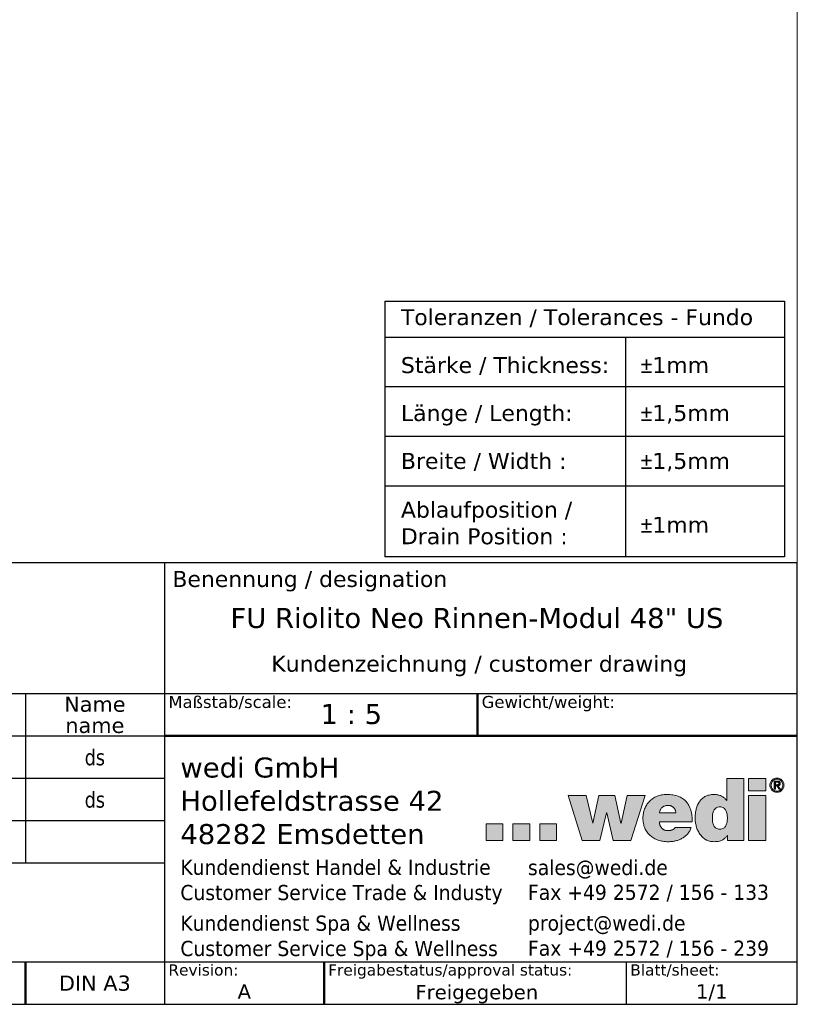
# Model space of a CAD drawing. Header units: millimetres. Extents: x 100 to 2070, y 30 to 1455.
# Tile 63 of 84: x 1583 to 2070, y 30 to 646. Entities that reach past the tile are written whole.
import ezdxf
from ezdxf.enums import TextEntityAlignment as Align

# ---------------------------------------------------------------- set-up
doc = ezdxf.new("R2010")
doc.units = ezdxf.units.MM
doc.header["$LTSCALE"] = 5
for name, color, linetype, lineweight in [('AM_BOR', 7, 'Continuous', 25), ('Ebene 1', 7, 'Continuous', 25), ('Rahmen (ISO)', 7, 'Continuous', 70), ('Schraffur (ISO)', 7, 'Continuous', 18), ('Skizziergeometrie (ISO)', 7, 'Continuous', 25), ('Symbol (ISO)', 7, 'Continuous', 25), ('Titel (ISO)', 7, 'Continuous', 50)]:
    doc.layers.add(name, color=color, linetype=linetype, lineweight=lineweight)
doc.styles.add('Notiztext 3.5', font='verdana.ttf')
doc.styles.add('Pfeiltext', font='verdana.ttf')
doc.styles.get("Standard").update_dxf_attribs({"font": 'verdana.ttf'})
doc.styles.add('Textstil104', font='verdana.ttf')
doc.styles.add('Textstil110', font='verdana.ttf')
doc.styles.add('Textstil112', font='verdana.ttf')
doc.styles.add('Textstil47', font='verdana.ttf')
doc.styles.add('Textstil48', font='verdana.ttf')
doc.styles.add('Textstil61', font='verdana.ttf')
doc.styles.add('Textstil64', font='verdana.ttf', dxfattribs={"width": 0.8})
doc.styles.add('Textstil75', font='verdana.ttf')

# ---------------------------------------------------------------- blocks, each defined once
blk = doc.blocks.new('Ränder wedi_Zeichnungsrahmen')
at = {"layer": 'Rahmen (ISO)', "color": 208, "lineweight": 18, "true_color": 0x400040}
for p, q in [((414, 6), (414, 291)), ((20, 6), (414, 6))]:
    blk.add_line(p, q, dxfattribs=at)
blk = doc.blocks.new('Schriftfelder wedi Standard - Inch_Zoll ohne Toleranz')
at = {"layer": 'Schraffur (ISO)'}
h = blk.add_hatch(color=256, dxfattribs=at)
edge = h.paths.add_edge_path(flags=0)
edge.add_spline(control_points=[(-14.53, 20.67), (-14.44, 20.67), (-14.27, 20.69), (-14.05, 20.78), (-13.88, 20.93), (-13.76, 21.12), (-13.67, 21.33), (-13.6, 21.65), (-13.57, 22.07), (-13.6, 22.48), (-13.67, 22.8), (-13.76, 23.01), (-13.88, 23.2), (-14.05, 23.35), (-14.27, 23.44), (-14.53, 23.47), (-14.78, 23.44), (-15, 23.35), (-15.17, 23.2), (-15.3, 23.01), (-15.38, 22.8), (-15.45, 22.48), (-15.48, 22.07), (-15.45, 21.65), (-15.38, 21.33), (-15.3, 21.12), (-15.17, 20.93), (-15, 20.78), (-14.78, 20.69), (-14.61, 20.67), (-14.53, 20.67)], knot_values=[0, 0, 0, 0, 0.034699, 0.064914, 0.09345, 0.122379, 0.152717, 0.184596, 0.250776, 0.316162, 0.347791, 0.377961, 0.406791, 0.435283, 0.465485, 0.500184, 0.534837, 0.564994, 0.593447, 0.62225, 0.652404, 0.684024, 0.749407, 0.815585, 0.847456, 0.877777, 0.906678, 0.935176, 0.965345, 1, 1, 1, 1], degree=3, periodic=0)
edge = h.paths.add_edge_path()
edge.add_line((-13.66, 27), (-13.66, 24.26))
edge.add_line((-13.66, 24.26), (-13.68, 24.26))
edge.add_spline(control_points=[(-13.68, 24.26), (-13.77, 24.37), (-13.95, 24.6), (-14.33, 24.84), (-14.76, 24.99), (-15.18, 25.03), (-15.55, 25.01), (-15.86, 24.96), (-16.14, 24.87), (-16.47, 24.72), (-16.82, 24.46), (-17.14, 24.06), (-17.37, 23.6), (-17.52, 23.11), (-17.6, 22.6), (-17.63, 22.08), (-17.6, 21.55), (-17.49, 21.03), (-17.31, 20.52), (-17.05, 20.06), (-16.72, 19.67), (-16.3, 19.35), (-15.9, 19.19), (-15.54, 19.12), (-15.23, 19.1), (-14.91, 19.12), (-14.6, 19.16), (-14.35, 19.24), (-14.08, 19.37), (-13.83, 19.58), (-13.68, 19.77), (-13.6, 19.87)], knot_values=[0, 0, 0, 0, 0.043155, 0.086739, 0.131645, 0.17854, 0.212404, 0.243573, 0.272592, 0.299996, 0.351779, 0.402206, 0.453011, 0.504581, 0.556321, 0.607002, 0.660443, 0.714379, 0.767879, 0.820311, 0.871582, 0.922422, 0.974633, 1.002175, 1.0312, 1.067419, 1.097992, 1.124095, 1.146867, 1.186159, 1.221249, 1.221249, 1.221249, 1.221249], degree=3, periodic=0)
edge.add_line((-13.6, 19.87), (-13.58, 19.87))
edge.add_line((-13.58, 19.87), (-13.58, 19.25))
edge.add_line((-13.58, 19.25), (-11.51, 19.25))
edge.add_line((-11.51, 19.25), (-11.51, 27))
edge.add_line((-11.51, 27), (-13.66, 27))
for points in [[(-10.93, 25.49), (-10.93, 27), (-8.78, 27), (-8.78, 25.49)], [(-33.5, 24.89), (-31.74, 19.26), (-29.54, 19.26), (-28.7, 22.72), (-28.68, 22.72), (-27.87, 19.26), (-25.66, 19.26), (-23.87, 24.89), (-26.11, 24.89), (-26.89, 21.41), (-26.93, 21.41), (-27.68, 24.89), (-29.69, 24.89), (-30.41, 21.41), (-30.43, 21.41), (-31.26, 24.89)], [(-10.93, 19.26), (-8.78, 19.26), (-8.78, 24.89), (-10.93, 24.89)], [(-41.68, 21.34), (-43.78, 21.34), (-43.78, 19.24), (-41.68, 19.24)], [(-38.32, 21.34), (-40.42, 21.34), (-40.42, 19.26), (-38.32, 19.26)], [(-34.96, 21.34), (-34.96, 19.26), (-37.06, 19.26), (-37.06, 21.34)]]:
    blk.add_hatch(color=256, dxfattribs=at).paths.add_polyline_path(points)
h = blk.add_hatch(color=256, dxfattribs=at)
edge = h.paths.add_edge_path(flags=0)
edge.add_spline(control_points=[(-8.06, 25.89), (-8.04, 25.84), (-7.99, 25.75), (-7.9, 25.64), (-7.8, 25.55), (-7.67, 25.48), (-7.53, 25.44), (-7.38, 25.42), (-7.23, 25.44), (-7.09, 25.48), (-6.97, 25.55), (-6.86, 25.64), (-6.77, 25.75), (-6.71, 25.89), (-6.66, 26.03), (-6.65, 26.19), (-6.66, 26.34), (-6.71, 26.48), (-6.77, 26.61), (-6.86, 26.72), (-6.97, 26.81), (-7.1, 26.88), (-7.23, 26.93), (-7.38, 26.94), (-7.53, 26.93), (-7.67, 26.88), (-7.8, 26.81), (-7.9, 26.72), (-7.99, 26.61), (-8.06, 26.48), (-8.1, 26.34), (-8.12, 26.19), (-8.1, 26.03), (-8.07, 25.93), (-8.06, 25.89)], knot_values=[-1, -1, -1, -1, -0.968769, -0.938514, -0.908528, -0.877859, -0.846824, -0.81451, -0.782845, -0.751665, -0.721347, -0.691382, -0.661076, -0.630076, -0.597827, -0.563882, -0.531049, -0.499298, -0.468506, -0.438444, -0.408565, -0.3784, -0.347161, -0.315526, -0.283241, -0.252147, -0.221629, -0.19173, -0.161719, -0.130694, -0.098997, -0.066153, -0.032195, 0, 0, 0, 0], degree=3, periodic=0)
edge = h.paths.add_edge_path()
edge.add_spline(control_points=[(-8.2, 26.53), (-8.22, 26.48), (-8.26, 26.37), (-8.28, 26.19), (-8.26, 26), (-8.21, 25.83), (-8.12, 25.68), (-8.01, 25.55), (-7.88, 25.44), (-7.73, 25.36), (-7.56, 25.31), (-7.38, 25.29), (-7.2, 25.31), (-7.04, 25.36), (-6.89, 25.44), (-6.75, 25.55), (-6.64, 25.68), (-6.56, 25.83), (-6.51, 26), (-6.49, 26.19), (-6.51, 26.37), (-6.56, 26.53), (-6.64, 26.69), (-6.75, 26.82), (-6.89, 26.92), (-7.04, 27), (-7.2, 27.05), (-7.38, 27.07), (-7.56, 27.05), (-7.73, 27), (-7.88, 26.92), (-8.01, 26.82), (-8.12, 26.69), (-8.18, 26.59), (-8.2, 26.53)], knot_values=[0, 0, 0, 0, 0.031498, 0.063871, 0.097255, 0.129121, 0.16021, 0.19058, 0.221045, 0.251572, 0.283155, 0.315097, 0.34707, 0.378466, 0.408835, 0.43896, 0.469377, 0.500279, 0.532169, 0.565531, 0.597881, 0.629403, 0.660135, 0.690407, 0.720506, 0.750951, 0.782355, 0.814304, 0.846223, 0.877814, 0.908416, 0.938856, 0.96908, 1, 1, 1, 1], degree=3, periodic=0)
h = blk.add_hatch(color=256, dxfattribs=at)
edge = h.paths.add_edge_path(flags=0)
edge.add_spline(control_points=[(-7.4, 26.24), (-7.37, 26.24), (-7.33, 26.24), (-7.27, 26.25), (-7.23, 26.25), (-7.21, 26.27), (-7.18, 26.28), (-7.16, 26.3), (-7.14, 26.32), (-7.13, 26.35), (-7.13, 26.39), (-7.13, 26.42), (-7.13, 26.45), (-7.14, 26.48), (-7.15, 26.5), (-7.17, 26.52), (-7.19, 26.54), (-7.22, 26.55), (-7.26, 26.56), (-7.31, 26.57), (-7.34, 26.57), (-7.36, 26.57), (-7.37, 26.57), (-7.4, 26.57), (-7.44, 26.57), (-7.49, 26.57), (-7.53, 26.57), (-7.55, 26.57), (-7.56, 26.57), (-7.57, 26.57), (-7.56, 26.55), (-7.57, 26.53), (-7.57, 26.49), (-7.57, 26.43), (-7.57, 26.36), (-7.57, 26.31), (-7.57, 26.28), (-7.56, 26.26), (-7.57, 26.24), (-7.56, 26.24), (-7.55, 26.24), (-7.51, 26.24), (-7.46, 26.24), (-7.42, 26.24), (-7.4, 26.24), (-7.4, 26.24), (-7.4, 26.24)], knot_values=[-1, -1, -1, -1, -0.950287, -0.902175, -0.881324, -0.861242, -0.841051, -0.820798, -0.800643, -0.77928, -0.753999, -0.726464, -0.703741, -0.683998, -0.665669, -0.648191, -0.630877, -0.612858, -0.575671, -0.535024, -0.514517, -0.506166, -0.497845, -0.484984, -0.450288, -0.411369, -0.377517, -0.365396, -0.358025, -0.356271, -0.348826, -0.333239, -0.311301, -0.255536, -0.195862, -0.169038, -0.146611, -0.130372, -0.122114, -0.120862, -0.115361, -0.09364, -0.033314, -0.009567, -0.002546, 0, 0, 0, 0], degree=3, periodic=0)
edge = h.paths.add_edge_path()
edge.add_spline(control_points=[(-7.33, 26.7), (-7.33, 26.7), (-7.34, 26.7), (-7.38, 26.7), (-7.49, 26.7), (-7.61, 26.7), (-7.69, 26.7), (-7.72, 26.7), (-7.74, 26.69), (-7.72, 26.64), (-7.73, 26.56), (-7.72, 26.4), (-7.73, 26.18), (-7.72, 25.96), (-7.73, 25.8), (-7.72, 25.73), (-7.73, 25.68), (-7.72, 25.66), (-7.68, 25.68), (-7.63, 25.66), (-7.59, 25.67), (-7.56, 25.66), (-7.57, 25.69), (-7.56, 25.73), (-7.57, 25.82), (-7.56, 25.93), (-7.57, 26.02), (-7.56, 26.07), (-7.57, 26.1), (-7.55, 26.12), (-7.52, 26.11), (-7.48, 26.11), (-7.44, 26.11), (-7.41, 26.11), (-7.39, 26.1), (-7.38, 26.07), (-7.34, 26.02), (-7.28, 25.93), (-7.21, 25.82), (-7.16, 25.73), (-7.12, 25.69), (-7.12, 25.66), (-7.09, 25.67), (-7.04, 25.66), (-7, 25.68), (-6.95, 25.66), (-6.94, 25.67), (-6.97, 25.69), (-6.98, 25.73), (-7.03, 25.8), (-7.09, 25.9), (-7.15, 25.99), (-7.2, 26.06), (-7.21, 26.1), (-7.24, 26.12), (-7.21, 26.13), (-7.17, 26.13), (-7.11, 26.16), (-7.04, 26.2), (-6.99, 26.26), (-6.97, 26.34), (-6.96, 26.44), (-6.98, 26.53), (-7.03, 26.61), (-7.11, 26.66), (-7.21, 26.69), (-7.29, 26.7), (-7.33, 26.7)], knot_values=[0, 0, 0, 0, 0.002245, 0.008381, 0.028737, 0.076631, 0.084863, 0.089802, 0.091023, 0.100424, 0.119095, 0.14472, 0.207559, 0.270398, 0.296023, 0.314694, 0.324094, 0.324881, 0.330158, 0.349348, 0.357504, 0.360862, 0.363355, 0.37017, 0.392777, 0.420703, 0.445969, 0.455111, 0.460597, 0.462607, 0.46991, 0.48027, 0.49063, 0.497933, 0.500569, 0.507069, 0.517903, 0.547843, 0.580935, 0.607723, 0.615799, 0.618754, 0.622345, 0.631066, 0.651586, 0.657229, 0.657615, 0.662568, 0.672404, 0.685905, 0.71901, 0.752116, 0.765617, 0.775453, 0.780406, 0.783475, 0.792867, 0.810732, 0.827868, 0.845154, 0.864227, 0.887328, 0.909172, 0.928704, 0.948581, 0.97168, 1, 1, 1, 1], degree=3, periodic=0)
h = blk.add_hatch(color=256, dxfattribs=at)
edge = h.paths.add_edge_path(flags=0)
edge.add_spline(control_points=[(-20.98, 23.64), (-20.93, 23.64), (-20.83, 23.64), (-20.69, 23.61), (-20.56, 23.55), (-20.44, 23.49), (-20.33, 23.4), (-20.24, 23.3), (-20.17, 23.19), (-20.1, 23.07), (-20.07, 22.94), (-20.04, 22.81), (-20.05, 22.75), (-20.03, 22.7), (-20.05, 22.7), (-20.08, 22.7), (-20.13, 22.7), (-20.21, 22.7), (-20.34, 22.7), (-20.53, 22.7), (-20.79, 22.7), (-21.07, 22.7), (-21.34, 22.7), (-21.6, 22.7), (-21.79, 22.7), (-21.92, 22.7), (-22, 22.7), (-22.05, 22.7), (-22.08, 22.7), (-22.09, 22.7), (-22.09, 22.71), (-22.09, 22.75), (-22.06, 22.84), (-22.03, 22.96), (-21.97, 23.1), (-21.9, 23.23), (-21.81, 23.34), (-21.71, 23.43), (-21.59, 23.51), (-21.46, 23.57), (-21.31, 23.61), (-21.15, 23.64), (-21.04, 23.64), (-20.98, 23.64)], knot_values=[-1, -1, -1, -1, -0.970522, -0.942344, -0.915116, -0.888531, -0.86232, -0.836254, -0.810128, -0.783754, -0.756945, -0.729507, -0.715477, -0.710748, -0.709678, -0.703909, -0.693711, -0.679576, -0.661996, -0.618469, -0.567069, -0.511731, -0.456394, -0.404994, -0.361467, -0.343887, -0.329752, -0.319554, -0.313785, -0.312715, -0.311324, -0.307144, -0.290779, -0.259629, -0.230295, -0.20237, -0.17536, -0.148701, -0.121787, -0.094005, -0.064779, -0.033592, 0, 0, 0, 0], degree=3, periodic=0)
edge = h.paths.add_edge_path()
edge.add_line((-17.98, 21.58), (-22.1, 21.58))
edge.add_spline(control_points=[(-22.1, 21.58), (-22.1, 21.54), (-22.09, 21.46), (-22.07, 21.35), (-22.04, 21.24), (-22, 21.14), (-21.96, 21.04), (-21.91, 20.95), (-21.85, 20.87), (-21.79, 20.79), (-21.71, 20.72), (-21.63, 20.66), (-21.55, 20.61), (-21.45, 20.56), (-21.35, 20.53), (-21.24, 20.5), (-21.13, 20.49), (-21.05, 20.49), (-21, 20.49)], knot_values=[0, 0, 0, 0, 0.011871, 0.023383, 0.034556, 0.045416, 0.055995, 0.066338, 0.076497, 0.086536, 0.096528, 0.106556, 0.116711, 0.12709, 0.137793, 0.148921, 0.160571, 0.172839, 0.172839, 0.172839, 0.172839], degree=3, periodic=0)
edge.add_spline(control_points=[(-21, 20.49), (-20.98, 20.49), (-20.94, 20.49), (-20.87, 20.49), (-20.81, 20.5), (-20.74, 20.51), (-20.68, 20.52), (-20.61, 20.54), (-20.55, 20.56), (-20.49, 20.58), (-20.43, 20.61), (-20.37, 20.64), (-20.32, 20.67), (-20.27, 20.71), (-20.22, 20.75), (-20.18, 20.79), (-20.14, 20.84), (-20.12, 20.87), (-20.11, 20.89)], knot_values=[0, 0, 0, 0, 0.006559, 0.013169, 0.01981, 0.026462, 0.033107, 0.039727, 0.046304, 0.052825, 0.059279, 0.065656, 0.071951, 0.078166, 0.084304, 0.090378, 0.096407, 0.102416, 0.102416, 0.102416, 0.102416], degree=3, periodic=0)
edge.add_line((-20.11, 20.89), (-18.1, 20.89))
edge.add_spline(control_points=[(-18.1, 20.89), (-18.16, 20.74), (-18.27, 20.46), (-18.54, 20.09), (-18.86, 19.78), (-19.22, 19.53), (-19.63, 19.34), (-20.06, 19.2), (-20.52, 19.12), (-21.05, 19.09), (-21.64, 19.14), (-22.25, 19.28), (-22.79, 19.52), (-23.26, 19.86), (-23.65, 20.28), (-23.94, 20.8), (-24.12, 21.4), (-24.17, 22.03), (-24.12, 22.64), (-23.96, 23.21), (-23.7, 23.72), (-23.35, 24.16), (-22.91, 24.53), (-22.39, 24.81), (-21.81, 24.99), (-21.13, 25.04), (-20.43, 24.99), (-19.75, 24.82), (-19.18, 24.54), (-18.72, 24.14), (-18.37, 23.63), (-18.14, 23.03), (-18, 22.33), (-17.99, 21.84), (-17.98, 21.58)], knot_values=[0, 0, 0, 0, 0.046845, 0.091634, 0.135518, 0.17939, 0.223861, 0.269282, 0.315783, 0.363338, 0.42883, 0.490658, 0.549548, 0.606552, 0.663102, 0.721003, 0.78232, 0.849198, 0.909267, 0.967289, 1.024005, 1.080171, 1.136634, 1.194396, 1.254659, 1.318825, 1.396987, 1.465551, 1.527499, 1.586411, 1.646022, 1.709592, 1.779523, 1.85736, 1.85736, 1.85736, 1.85736], degree=3, periodic=0)
at = {"layer": 'AM_BOR', "color": 7}
for p, q in [((-4.84, 54), (-188.84, 54)), ((-84.04, 54), (-84.04, -1.25)), ((-4.84, -1.25), (-4.84, 54)), ((-188.84, 37.65), (-4.84, 37.65)), ((-101.44, 37.65), (-101.44, 16.45)), ((-130.14, 4.05), (-4.84, 4.05)), ((-26.24, 4.05), (-26.24, -1.25)), ((-188.84, -1.25), (-4.84, -1.25))]:
    blk.add_line(p, q, dxfattribs=at)
at = {"layer": 'AM_BOR'}
for p, q in [((-130.14, 32.35), (-84.04, 32.35)), ((-130.14, 27.05), (-84.04, 27.05)), ((-130.14, 21.75), (-84.04, 21.75)), ((-130.14, 16.45), (-84.04, 16.45))]:
    blk.add_line(p, q, dxfattribs=at)
at = {"layer": 'Ebene 1', "lineweight": 5}
for p, q in [((-10.93, 25.49), (-10.93, 27)), ((-10.93, 27), (-8.78, 27)), ((-8.78, 27), (-8.78, 25.49)), ((-31.74, 19.26), (-33.5, 24.89)), ((-33.5, 24.89), (-31.26, 24.89)), ((-31.26, 24.89), (-30.43, 21.41)), ((-30.41, 21.41), (-29.69, 24.89)), ((-29.69, 24.89), (-27.68, 24.89)), ((-27.68, 24.89), (-26.93, 21.41)), ((-26.89, 21.41), (-26.11, 24.89)), ((-26.11, 24.89), (-23.87, 24.89)), ((-23.87, 24.89), (-25.66, 19.26)), ((-8.78, 25.49), (-10.93, 25.49)), ((-10.93, 19.26), (-10.93, 24.89)), ((-10.93, 24.89), (-8.78, 24.89)), ((-8.78, 24.89), (-8.78, 19.26)), ((-28.7, 22.72), (-29.54, 19.26)), ((-28.68, 22.72), (-28.7, 22.72)), ((-27.87, 19.26), (-28.68, 22.72)), ((-41.68, 21.34), (-43.78, 21.34)), ((-43.78, 21.34), (-43.78, 19.24)), ((-41.68, 19.24), (-41.68, 21.34)), ((-38.32, 21.34), (-40.42, 21.34)), ((-40.42, 21.34), (-40.42, 19.26)), ((-38.32, 19.26), (-38.32, 21.34)), ((-37.06, 21.34), (-37.06, 19.26)), ((-34.96, 21.34), (-37.06, 21.34)), ((-34.96, 19.26), (-34.96, 21.34)), ((-30.43, 21.41), (-30.41, 21.41)), ((-26.93, 21.41), (-26.89, 21.41)), ((-43.78, 19.24), (-41.68, 19.24)), ((-40.42, 19.26), (-38.32, 19.26)), ((-37.06, 19.26), (-34.96, 19.26)), ((-29.54, 19.26), (-31.74, 19.26)), ((-25.66, 19.26), (-27.87, 19.26)), ((-8.78, 19.26), (-10.93, 19.26))]:
    blk.add_line(p, q, dxfattribs=at)
for points, knots in [([(-13.66, 27), (-13.66, 27), (-13.66, 26.99), (-13.66, 26.96), (-13.66, 26.93), (-13.66, 26.88), (-13.66, 26.82), (-13.66, 26.74), (-13.66, 26.66), (-13.66, 26.53), (-13.66, 26.36), (-13.66, 26.04), (-13.66, 25.63), (-13.66, 25.22), (-13.66, 24.9), (-13.66, 24.73), (-13.66, 24.6), (-13.66, 24.52), (-13.66, 24.44), (-13.66, 24.38), (-13.66, 24.33), (-13.66, 24.3), (-13.66, 24.27), (-13.66, 24.26), (-13.66, 24.26)], [0, 0, 0, 0, 0.000785, 0.0030733, 0.0067645, 0.0117586, 0.0179552, 0.0252542, 0.0335554, 0.0427585, 0.0634696, 0.0865859, 0.1368271, 0.1870683, 0.2101846, 0.2308957, 0.2400988, 0.2484, 0.255699, 0.2618956, 0.2668896, 0.2705809, 0.2728692, 0.2736542, 0.2736542, 0.2736542, 0.2736542]), ([(-11.51, 27), (-11.51, 27), (-11.52, 27), (-11.54, 27), (-11.57, 27), (-11.6, 27), (-11.65, 27), (-11.71, 27), (-11.77, 27), (-11.87, 27), (-12.01, 27), (-12.26, 27), (-12.58, 27), (-12.91, 27), (-13.15, 27), (-13.29, 27), (-13.39, 27), (-13.46, 27), (-13.51, 27), (-13.56, 27), (-13.6, 27), (-13.63, 27), (-13.65, 27), (-13.65, 27), (-13.66, 27)], [0, 0, 0, 0, 0.0006161, 0.0024119, 0.0053087, 0.009228, 0.014091, 0.0198192, 0.0263339, 0.0335564, 0.0498102, 0.0679516, 0.1073803, 0.146809, 0.1649504, 0.1812043, 0.1884268, 0.1949414, 0.2006696, 0.2055327, 0.2094519, 0.2123488, 0.2141446, 0.2147606, 0.2147606, 0.2147606, 0.2147606]), ([(-11.51, 19.25), (-11.51, 19.25), (-11.51, 19.28), (-11.51, 19.35), (-11.51, 19.45), (-11.51, 19.59), (-11.51, 19.77), (-11.51, 19.97), (-11.51, 20.21), (-11.51, 20.57), (-11.51, 21.07), (-11.51, 21.96), (-11.51, 23.12), (-11.51, 24.29), (-11.51, 25.18), (-11.51, 25.68), (-11.51, 26.04), (-11.51, 26.27), (-11.51, 26.48), (-11.51, 26.65), (-11.51, 26.79), (-11.51, 26.9), (-11.51, 26.96), (-11.51, 26.99), (-11.51, 27)], [0, 0, 0, 0, 0.0022235, 0.0087046, 0.0191597, 0.0333047, 0.050856, 0.0715295, 0.0950415, 0.1211081, 0.1797699, 0.2452439, 0.387546, 0.529848, 0.5953221, 0.6539839, 0.6800505, 0.7035625, 0.724236, 0.7417873, 0.7559323, 0.7663873, 0.7728685, 0.775092, 0.775092, 0.775092, 0.775092]), ([(-8.2, 26.53), (-8.18, 26.59), (-8.12, 26.69), (-8.01, 26.82), (-7.88, 26.92), (-7.73, 27), (-7.56, 27.05), (-7.38, 27.07), (-7.2, 27.05), (-7.04, 27), (-6.89, 26.92), (-6.75, 26.82), (-6.64, 26.69), (-6.56, 26.53), (-6.51, 26.37), (-6.49, 26.19), (-6.51, 26), (-6.56, 25.83), (-6.64, 25.68), (-6.75, 25.55), (-6.89, 25.44), (-7.04, 25.36), (-7.2, 25.31), (-7.38, 25.29), (-7.56, 25.31), (-7.73, 25.36), (-7.88, 25.44), (-8.01, 25.55), (-8.12, 25.68), (-8.21, 25.83), (-8.26, 26), (-8.28, 26.19), (-8.26, 26.37), (-8.22, 26.48), (-8.2, 26.53)], [0, 0, 0, 0, 0.03092, 0.061144, 0.091584, 0.122186, 0.153777, 0.185696, 0.217645, 0.249049, 0.279494, 0.309593, 0.339865, 0.370597, 0.402119, 0.434469, 0.467831, 0.499721, 0.530623, 0.56104, 0.591165, 0.621534, 0.65293, 0.684903, 0.716845, 0.748428, 0.778955, 0.80942, 0.83979, 0.870879, 0.902745, 0.936129, 0.968502, 1, 1, 1, 1]), ([(-8.06, 25.89), (-8.04, 25.84), (-7.99, 25.75), (-7.9, 25.64), (-7.8, 25.55), (-7.67, 25.48), (-7.53, 25.44), (-7.38, 25.42), (-7.23, 25.44), (-7.09, 25.48), (-6.97, 25.55), (-6.86, 25.64), (-6.77, 25.75), (-6.71, 25.89), (-6.66, 26.03), (-6.65, 26.19), (-6.66, 26.34), (-6.71, 26.48), (-6.77, 26.61), (-6.86, 26.72), (-6.97, 26.81), (-7.1, 26.88), (-7.23, 26.93), (-7.38, 26.94), (-7.53, 26.93), (-7.67, 26.88), (-7.8, 26.81), (-7.9, 26.72), (-7.99, 26.61), (-8.06, 26.48), (-8.1, 26.34), (-8.12, 26.19), (-8.1, 26.03), (-8.07, 25.93), (-8.06, 25.89)], [0, 0, 0, 0, 0.031231, 0.061486, 0.091472, 0.122141, 0.153176, 0.18549, 0.217155, 0.248335, 0.278653, 0.308618, 0.338924, 0.369924, 0.402173, 0.436118, 0.468951, 0.500702, 0.531494, 0.561556, 0.591435, 0.6216, 0.652839, 0.684474, 0.716759, 0.747853, 0.778371, 0.80827, 0.838281, 0.869306, 0.901003, 0.933847, 0.967805, 1, 1, 1, 1]), ([(-7.33, 26.7), (-7.29, 26.7), (-7.21, 26.69), (-7.11, 26.66), (-7.03, 26.61), (-6.98, 26.53), (-6.96, 26.44), (-6.97, 26.34), (-6.99, 26.26), (-7.04, 26.2), (-7.11, 26.16), (-7.17, 26.13), (-7.21, 26.13), (-7.24, 26.12), (-7.21, 26.1), (-7.2, 26.06), (-7.15, 25.99), (-7.09, 25.9), (-7.03, 25.8), (-6.98, 25.73), (-6.97, 25.69), (-6.94, 25.67), (-6.95, 25.66), (-7, 25.68), (-7.04, 25.66), (-7.09, 25.67), (-7.12, 25.66), (-7.12, 25.69), (-7.16, 25.73), (-7.21, 25.82), (-7.28, 25.93), (-7.34, 26.02), (-7.38, 26.07), (-7.39, 26.1), (-7.41, 26.11), (-7.44, 26.11), (-7.48, 26.11), (-7.52, 26.11), (-7.55, 26.12), (-7.57, 26.1), (-7.56, 26.07), (-7.57, 26.02), (-7.56, 25.93), (-7.57, 25.82), (-7.56, 25.73), (-7.57, 25.69), (-7.56, 25.66), (-7.59, 25.67), (-7.63, 25.66), (-7.68, 25.68), (-7.72, 25.66), (-7.73, 25.68), (-7.72, 25.73), (-7.73, 25.8), (-7.72, 25.96), (-7.73, 26.18), (-7.72, 26.4), (-7.73, 26.56), (-7.72, 26.64), (-7.74, 26.69), (-7.72, 26.7), (-7.69, 26.7), (-7.61, 26.7), (-7.49, 26.7), (-7.38, 26.7), (-7.34, 26.7), (-7.33, 26.7), (-7.33, 26.7)], [0, 0, 0, 0, 0.02832, 0.051419, 0.071296, 0.090828, 0.112672, 0.135773, 0.154846, 0.172132, 0.189268, 0.207133, 0.216525, 0.219594, 0.224547, 0.234383, 0.247884, 0.28099, 0.314095, 0.327596, 0.337432, 0.342385, 0.342771, 0.348414, 0.368934, 0.377655, 0.381246, 0.384201, 0.392277, 0.419065, 0.452157, 0.482097, 0.492931, 0.499431, 0.502067, 0.50937, 0.51973, 0.53009, 0.537393, 0.539403, 0.544889, 0.554031, 0.579297, 0.607223, 0.62983, 0.636645, 0.639138, 0.642496, 0.650652, 0.669842, 0.675119, 0.675906, 0.685306, 0.703977, 0.729602, 0.792441, 0.85528, 0.880905, 0.899576, 0.908977, 0.910198, 0.915137, 0.923369, 0.971263, 0.991619, 0.997755, 1, 1, 1, 1]), ([(-7.4, 26.24), (-7.37, 26.24), (-7.33, 26.24), (-7.27, 26.25), (-7.23, 26.25), (-7.21, 26.27), (-7.18, 26.28), (-7.16, 26.3), (-7.14, 26.32), (-7.13, 26.35), (-7.13, 26.39), (-7.13, 26.42), (-7.13, 26.45), (-7.14, 26.48), (-7.15, 26.5), (-7.17, 26.52), (-7.19, 26.54), (-7.22, 26.55), (-7.26, 26.56), (-7.31, 26.57), (-7.34, 26.57), (-7.36, 26.57), (-7.37, 26.57), (-7.4, 26.57), (-7.44, 26.57), (-7.49, 26.57), (-7.53, 26.57), (-7.55, 26.57), (-7.56, 26.57), (-7.57, 26.57), (-7.56, 26.55), (-7.57, 26.53), (-7.57, 26.49), (-7.57, 26.43), (-7.57, 26.36), (-7.57, 26.31), (-7.57, 26.28), (-7.56, 26.26), (-7.57, 26.24), (-7.56, 26.24), (-7.55, 26.24), (-7.51, 26.24), (-7.46, 26.24), (-7.42, 26.24), (-7.4, 26.24), (-7.4, 26.24), (-7.4, 26.24)], [0, 0, 0, 0, 0.049713, 0.097825, 0.118676, 0.138758, 0.158949, 0.179202, 0.199357, 0.22072, 0.246001, 0.273536, 0.296259, 0.316002, 0.334331, 0.351809, 0.369123, 0.387142, 0.424329, 0.464976, 0.485483, 0.493834, 0.502155, 0.515016, 0.549712, 0.588631, 0.622483, 0.634604, 0.641975, 0.643729, 0.651174, 0.666761, 0.688699, 0.744464, 0.804138, 0.830962, 0.853389, 0.869628, 0.877886, 0.879138, 0.884639, 0.90636, 0.966686, 0.990433, 0.997454, 1, 1, 1, 1]), ([(-17.98, 21.58), (-17.99, 21.84), (-18, 22.33), (-18.14, 23.03), (-18.37, 23.63), (-18.72, 24.14), (-19.18, 24.54), (-19.75, 24.82), (-20.43, 24.99), (-21.13, 25.04), (-21.81, 24.99), (-22.39, 24.81), (-22.91, 24.53), (-23.35, 24.16), (-23.7, 23.72), (-23.96, 23.21), (-24.12, 22.64), (-24.17, 22.03), (-24.12, 21.4), (-23.94, 20.8), (-23.65, 20.28), (-23.26, 19.86), (-22.79, 19.52), (-22.25, 19.28), (-21.64, 19.14), (-21.05, 19.09), (-20.52, 19.12), (-20.06, 19.2), (-19.63, 19.34), (-19.22, 19.53), (-18.86, 19.78), (-18.54, 20.09), (-18.27, 20.46), (-18.16, 20.74), (-18.1, 20.89)], [0, 0, 0, 0, 0.077838, 0.147768, 0.211338, 0.270949, 0.329861, 0.391809, 0.460373, 0.538535, 0.602701, 0.662964, 0.720726, 0.777189, 0.833355, 0.890071, 0.948093, 1.008162, 1.075041, 1.136357, 1.194259, 1.250809, 1.307812, 1.366702, 1.42853, 1.494022, 1.541577, 1.588079, 1.633499, 1.67797, 1.721843, 1.765726, 1.810515, 1.85736, 1.85736, 1.85736, 1.85736]), ([(-13.68, 24.26), (-13.77, 24.37), (-13.95, 24.6), (-14.33, 24.84), (-14.76, 24.99), (-15.18, 25.03), (-15.55, 25.01), (-15.86, 24.96), (-16.14, 24.87), (-16.47, 24.72), (-16.82, 24.46), (-17.14, 24.06), (-17.37, 23.6), (-17.52, 23.11), (-17.6, 22.6), (-17.63, 22.08), (-17.6, 21.55), (-17.49, 21.03), (-17.31, 20.52), (-17.05, 20.06), (-16.72, 19.67), (-16.3, 19.35), (-15.9, 19.19), (-15.54, 19.12), (-15.23, 19.1), (-14.91, 19.12), (-14.6, 19.16), (-14.35, 19.24), (-14.08, 19.37), (-13.83, 19.58), (-13.68, 19.77), (-13.6, 19.87)], [0, 0, 0, 0, 0.043155, 0.086739, 0.131645, 0.17854, 0.212404, 0.243573, 0.272592, 0.299996, 0.351779, 0.402206, 0.453011, 0.504581, 0.556321, 0.607002, 0.660443, 0.714379, 0.767879, 0.820311, 0.871582, 0.922422, 0.974633, 1.002175, 1.0312, 1.067419, 1.097992, 1.124095, 1.146867, 1.186159, 1.221249, 1.221249, 1.221249, 1.221249]), ([(-20.98, 23.64), (-20.93, 23.64), (-20.83, 23.64), (-20.69, 23.61), (-20.56, 23.55), (-20.44, 23.49), (-20.33, 23.4), (-20.24, 23.3), (-20.17, 23.19), (-20.1, 23.07), (-20.07, 22.94), (-20.04, 22.81), (-20.05, 22.75), (-20.03, 22.7), (-20.05, 22.7), (-20.08, 22.7), (-20.13, 22.7), (-20.21, 22.7), (-20.34, 22.7), (-20.53, 22.7), (-20.79, 22.7), (-21.07, 22.7), (-21.34, 22.7), (-21.6, 22.7), (-21.79, 22.7), (-21.92, 22.7), (-22, 22.7), (-22.05, 22.7), (-22.08, 22.7), (-22.09, 22.7), (-22.09, 22.71), (-22.09, 22.75), (-22.06, 22.84), (-22.03, 22.96), (-21.97, 23.1), (-21.9, 23.23), (-21.81, 23.34), (-21.71, 23.43), (-21.59, 23.51), (-21.46, 23.57), (-21.31, 23.61), (-21.15, 23.64), (-21.04, 23.64), (-20.98, 23.64)], [0, 0, 0, 0, 0.029478, 0.057656, 0.084884, 0.111469, 0.13768, 0.163746, 0.189872, 0.216246, 0.243055, 0.270493, 0.284523, 0.289252, 0.290322, 0.296091, 0.306289, 0.320424, 0.338004, 0.381531, 0.432931, 0.488269, 0.543606, 0.595006, 0.638533, 0.656113, 0.670248, 0.680446, 0.686215, 0.687285, 0.688676, 0.692856, 0.709221, 0.740371, 0.769705, 0.79763, 0.82464, 0.851299, 0.878213, 0.905995, 0.935221, 0.966408, 1, 1, 1, 1]), ([(-14.53, 20.67), (-14.61, 20.67), (-14.78, 20.69), (-15, 20.78), (-15.17, 20.93), (-15.3, 21.12), (-15.38, 21.33), (-15.45, 21.65), (-15.48, 22.07), (-15.45, 22.48), (-15.38, 22.8), (-15.3, 23.01), (-15.17, 23.2), (-15, 23.35), (-14.78, 23.44), (-14.53, 23.47), (-14.27, 23.44), (-14.05, 23.35), (-13.88, 23.2), (-13.76, 23.01), (-13.67, 22.8), (-13.6, 22.48), (-13.57, 22.07), (-13.6, 21.65), (-13.67, 21.33), (-13.76, 21.12), (-13.88, 20.93), (-14.05, 20.78), (-14.27, 20.69), (-14.44, 20.67), (-14.53, 20.67)], [0, 0, 0, 0, 0.034655, 0.064824, 0.093322, 0.122223, 0.152544, 0.184415, 0.250593, 0.315976, 0.347596, 0.37775, 0.406553, 0.435006, 0.465163, 0.499816, 0.534515, 0.564717, 0.593209, 0.622039, 0.652209, 0.683838, 0.749224, 0.815404, 0.847283, 0.877621, 0.90655, 0.935086, 0.965301, 1, 1, 1, 1]), ([(-13.66, 24.26), (-13.66, 24.26), (-13.66, 24.26), (-13.66, 24.26), (-13.66, 24.26), (-13.66, 24.26), (-13.66, 24.26), (-13.66, 24.26), (-13.66, 24.26), (-13.66, 24.26), (-13.66, 24.26), (-13.66, 24.26), (-13.67, 24.26), (-13.67, 24.26), (-13.67, 24.26), (-13.68, 24.26), (-13.68, 24.26), (-13.68, 24.26), (-13.68, 24.26), (-13.68, 24.26), (-13.68, 24.26), (-13.68, 24.26), (-13.68, 24.26), (-13.68, 24.26), (-13.68, 24.26)], [0, 0, 0, 0, 0.000006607, 0.000025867, 0.000056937, 0.000098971, 0.000151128, 0.000212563, 0.000282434, 0.000359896, 0.00053422, 0.000728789, 0.001151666, 0.001574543, 0.001769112, 0.001943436, 0.002020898, 0.002090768, 0.002152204, 0.00220436, 0.002246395, 0.002277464, 0.002296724, 0.002303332, 0.002303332, 0.002303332, 0.002303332]), ([(-21, 20.49), (-21.05, 20.49), (-21.13, 20.49), (-21.24, 20.5), (-21.35, 20.53), (-21.45, 20.56), (-21.55, 20.61), (-21.63, 20.66), (-21.71, 20.72), (-21.79, 20.79), (-21.85, 20.87), (-21.91, 20.95), (-21.96, 21.04), (-22, 21.14), (-22.04, 21.24), (-22.07, 21.35), (-22.09, 21.46), (-22.1, 21.54), (-22.1, 21.58)], [0, 0, 0, 0, 0.0122685, 0.0239187, 0.035046, 0.0457491, 0.0561284, 0.0662838, 0.0763119, 0.0863037, 0.0963424, 0.1065015, 0.1168444, 0.127424, 0.1382833, 0.1494563, 0.1609687, 0.1728395, 0.1728395, 0.1728395, 0.1728395]), ([(-22.1, 21.58), (-22.1, 21.58), (-22.08, 21.58), (-22.05, 21.58), (-21.99, 21.58), (-21.92, 21.58), (-21.82, 21.58), (-21.72, 21.58), (-21.59, 21.58), (-21.4, 21.58), (-21.13, 21.58), (-20.66, 21.58), (-20.04, 21.58), (-19.42, 21.58), (-18.95, 21.58), (-18.68, 21.58), (-18.49, 21.58), (-18.36, 21.58), (-18.25, 21.58), (-18.16, 21.58), (-18.09, 21.58), (-18.03, 21.58), (-18, 21.58), (-17.98, 21.58), (-17.98, 21.58)], [0, 0, 0, 0, 0.0011827, 0.0046301, 0.0101912, 0.0177151, 0.0270508, 0.0380473, 0.0505536, 0.0644187, 0.0956215, 0.1304479, 0.2061398, 0.2818318, 0.3166582, 0.347861, 0.3617261, 0.3742324, 0.3852289, 0.3945645, 0.4020884, 0.4076496, 0.411097, 0.4122797, 0.4122797, 0.4122797, 0.4122797]), ([(-20.11, 20.89), (-20.12, 20.87), (-20.14, 20.84), (-20.18, 20.79), (-20.22, 20.75), (-20.27, 20.71), (-20.32, 20.67), (-20.37, 20.64), (-20.43, 20.61), (-20.49, 20.58), (-20.55, 20.56), (-20.61, 20.54), (-20.68, 20.52), (-20.74, 20.51), (-20.81, 20.5), (-20.87, 20.49), (-20.94, 20.49), (-20.98, 20.49), (-21, 20.49)], [0, 0, 0, 0, 0.006009, 0.0120374, 0.0181114, 0.0242499, 0.0304643, 0.0367601, 0.0431371, 0.0495905, 0.0561118, 0.0626893, 0.0693086, 0.0759535, 0.0826061, 0.0892473, 0.0958573, 0.1024158, 0.1024158, 0.1024158, 0.1024158]), ([(-18.1, 20.89), (-18.1, 20.89), (-18.11, 20.89), (-18.12, 20.89), (-18.15, 20.89), (-18.19, 20.89), (-18.23, 20.89), (-18.28, 20.89), (-18.35, 20.89), (-18.44, 20.89), (-18.57, 20.89), (-18.8, 20.89), (-19.1, 20.89), (-19.4, 20.89), (-19.63, 20.89), (-19.76, 20.89), (-19.86, 20.89), (-19.92, 20.89), (-19.97, 20.89), (-20.02, 20.89), (-20.05, 20.89), (-20.08, 20.89), (-20.1, 20.89), (-20.1, 20.89), (-20.11, 20.89)], [0, 0, 0, 0, 0.0005762, 0.0022556, 0.0049648, 0.0086302, 0.0131783, 0.0185354, 0.024628, 0.0313826, 0.0465836, 0.0635498, 0.1004244, 0.137299, 0.1542653, 0.1694662, 0.1762208, 0.1823135, 0.1876706, 0.1922186, 0.195884, 0.1985932, 0.2002727, 0.2008489, 0.2008489, 0.2008489, 0.2008489]), ([(-13.6, 19.87), (-13.6, 19.87), (-13.6, 19.87), (-13.6, 19.87), (-13.6, 19.87), (-13.6, 19.87), (-13.6, 19.87), (-13.6, 19.87), (-13.6, 19.87), (-13.6, 19.87), (-13.6, 19.87), (-13.6, 19.87), (-13.59, 19.87), (-13.59, 19.87), (-13.59, 19.87), (-13.59, 19.87), (-13.58, 19.87), (-13.58, 19.87), (-13.58, 19.87), (-13.58, 19.87), (-13.58, 19.87), (-13.58, 19.87), (-13.58, 19.87), (-13.58, 19.87), (-13.58, 19.87)], [0, 0, 0, 0, 0.00000644, 0.000025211, 0.000055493, 0.000096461, 0.000147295, 0.000207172, 0.000275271, 0.000350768, 0.000520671, 0.000710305, 0.001122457, 0.001534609, 0.001724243, 0.001894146, 0.001969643, 0.002037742, 0.002097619, 0.002148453, 0.002189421, 0.002219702, 0.002238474, 0.002244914, 0.002244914, 0.002244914, 0.002244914]), ([(-13.58, 19.87), (-13.58, 19.87), (-13.58, 19.86), (-13.58, 19.86), (-13.58, 19.85), (-13.58, 19.84), (-13.58, 19.82), (-13.58, 19.81), (-13.58, 19.79), (-13.58, 19.76), (-13.58, 19.72), (-13.58, 19.65), (-13.58, 19.56), (-13.58, 19.46), (-13.58, 19.39), (-13.58, 19.35), (-13.58, 19.32), (-13.58, 19.31), (-13.58, 19.29), (-13.58, 19.27), (-13.58, 19.26), (-13.58, 19.26), (-13.58, 19.25), (-13.58, 19.25), (-13.58, 19.25)], [0, 0, 0, 0, 0.00017749, 0.00069486, 0.00152945, 0.0026586, 0.00405965, 0.00570994, 0.00758682, 0.00966763, 0.01435039, 0.01957695, 0.03093642, 0.04229588, 0.04752244, 0.0522052, 0.05428601, 0.05616289, 0.05781318, 0.05921423, 0.06034338, 0.06117797, 0.06169534, 0.06187283, 0.06187283, 0.06187283, 0.06187283]), ([(-13.58, 19.25), (-13.58, 19.25), (-13.57, 19.25), (-13.55, 19.25), (-13.53, 19.25), (-13.49, 19.25), (-13.44, 19.25), (-13.39, 19.25), (-13.33, 19.25), (-13.23, 19.25), (-13.09, 19.25), (-12.86, 19.25), (-12.55, 19.25), (-12.23, 19.25), (-12, 19.25), (-11.86, 19.25), (-11.77, 19.25), (-11.7, 19.25), (-11.65, 19.25), (-11.6, 19.25), (-11.56, 19.25), (-11.54, 19.25), (-11.52, 19.25), (-11.51, 19.25), (-11.51, 19.25)], [0, 0, 0, 0, 0.0005946, 0.0023279, 0.0051239, 0.0089067, 0.0136004, 0.0191292, 0.025417, 0.032388, 0.0480759, 0.0655857, 0.1036416, 0.1416975, 0.1592072, 0.1748952, 0.1818662, 0.188154, 0.1936827, 0.1983765, 0.2021593, 0.2049553, 0.2066885, 0.2072832, 0.2072832, 0.2072832, 0.2072832])]:
    blk.add_open_spline(points, degree=3, knots=knots, dxfattribs=at)
at = {"layer": 'Titel (ISO)'}
for p, q in [((-44.84, 37.65), (-44.84, 32.34)), ((-84.04, 32.35), (-4.84, 32.35)), ((-101.44, 4.05), (-101.44, -1.25)), ((-64.04, 4.05), (-64.04, -1.25))]:
    blk.add_line(p, q, dxfattribs=at)
at = {"layer": 'AM_BOR', "color": 7, "style": 'Textstil48'}
blk.add_text('Benennung / designation', height=2, dxfattribs=at).set_placement((-83.04, 51))
at = {"layer": 'AM_BOR', "color": 7, "style": 'Textstil61'}
for s, p in [('Name', (-92.74, 36.32)), ('name', (-92.74, 33.67)), ('DIN A3', (-92.74, 1.4))]:
    blk.add_text(s, height=1.9, dxfattribs=at).set_placement(p, align=Align.MIDDLE_CENTER)
at = {"layer": 'AM_BOR', "color": 7}
for tag, p, height, style in [('Zeichnungsnummer_001', (-173.24, 49.43), 3, 'Textstil75'), ('Artikelnummer_001', (-145.06, 44.45), 2.49, 'Textstil104')]:
    blk.add_attdef(tag, p, '', height=height, dxfattribs=dict(at, style=style))
blk.add_attdef('TITEL_001', (-75.77, 45.87), '', height=2.5, dxfattribs=at)
at = {"layer": 'AM_BOR', "color": 7, "style": 'Textstil104'}
blk.add_attdef('PROJEKT', text='', height=2.49, dxfattribs=at).set_placement((-144.84, 41.98), align=Align.TOP_LEFT)
at = {"layer": 'AM_BOR', "color": 7, "style": 'Textstil64', "width": 0.8}
for tag, p in [('ERSTELLUNGSDATUM_001', (-115.15, 28.7)), ('KONSTRUKTEUR_001', (-94.01, 28.67)), ('ERSTELLUNGSDATUM_001', (-115.35, 23.55)), ('KONSTRUKTEUR_001', (-94.01, 23.37))]:
    blk.add_attdef(tag, p, '', height=2, dxfattribs=at)
for tag, p in [('KONTROLLDATUM', (-108.74, 19.1)), ('KONTROLLIERT_VON', (-92.74, 19.1))]:
    blk.add_attdef(tag, text='', height=2, dxfattribs=at).set_placement(p, align=Align.MIDDLE_CENTER)
at = {"layer": 'Titel (ISO)', "style": 'Notiztext 3.5'}
for s, insert, char_height, attachment_point in [('\\fVerdana|b0|i0;\\H1.5000;Maßstab/scale:', (-83.54, 37.35), 1.5, 1), ('\\fVerdana|b0|i0;\\H1.5000;Gewicht/weight:', (-44.34, 37.35), 1.5, 1), ('\\fVerdana|b0|i0;\\H1.4000;Revision:', (-83.54, 3.75), 1.4, 1), ('\\fVerdana|b0|i0;\\H1.4000;Freigabestatus/approval status:', (-63.54, 3.75), 1.4, 1), ('\\fVerdana|b0|i0;\\H1.4000;Blatt/sheet:', (-25.74, 3.75), 1.4, 1), ('\\fVerdana|b0|i0;\\H1.8000;1/1 ', (-15.54, 1.25), 1.8, 2)]:
    blk.add_mtext(s, dxfattribs=dict(at, insert=insert, char_height=char_height, attachment_point=attachment_point))
at = {"layer": 'Titel (ISO)', "color": 179, "true_color": 0x262659, "attachment_point": 4, "line_spacing_factor": 0.999579, "style": 'Pfeiltext'}
for s, insert, char_height, width in [('\\fVerdana|b0|i0;\\H2.5000;wedi GmbH\\P\\fVerdana|b0|i0;\\H2.5000;Hollefeldstrasse 42\\P\\fVerdana|b0|i0;\\H2.5000;48282 Emsdetten', (-82.04, 24.2), 2.5, 33.3063), ('\\fVerdana|b0|i0;\\W0.90;\\H1.9000;Kundendienst Handel & Industrie\\P\\fVerdana|b0|i0;\\W0.90;\\H1.9000;Customer Service Trade & Industy', (-82.04, 14.05), 1.9, 97.2876), ('\\fVerdana|b0|i0;\\W0.90;\\H1.9000;Kundendienst Spa & Wellness\\P\\fVerdana|b0|i0;\\W0.90;\\H1.9000;Customer Service Spa & Wellness', (-82.04, 7.05), 1.9, 97.2876)]:
    blk.add_mtext(s, dxfattribs=dict(at, insert=insert, char_height=char_height, width=width))
at = {"layer": 'Titel (ISO)', "color": 179, "true_color": 0x262659, "char_height": 1.9, "width": 97.2876, "attachment_point": 4, "style": 'Pfeiltext'}
for s, insert in [('\\fVerdana|b0|i0;\\W0.90;\\H1.9000;sales@wedi.de', (-38.54, 15.65)), ('\\fVerdana|b0|i0;\\W0.90;\\H1.9000;Fax +49 2572 / 156 - 133', (-38.54, 12.65)), ('\\fVerdana|b0|i0;\\W0.90;\\H1.9000;project@wedi.de', (-38.54, 8.65)), ('\\fVerdana|b0|i0;\\W0.90;\\H1.9000;Fax +49 2572 / 156 - 239', (-38.54, 5.65))]:
    blk.add_mtext(s, dxfattribs=dict(at, insert=insert))
at = {"layer": 'Titel (ISO)', "color": 7, "style": 'Pfeiltext'}
blk.add_attdef('BESCHREIBUNG_001', (-70.66, 40.38), '', height=2, dxfattribs=at)
at = {"layer": 'Titel (ISO)'}
for tag, p, height, style in [('Anfänglicher_Ansichtsmaßstab_001', (-64.5, 33.84), 2.5, 'Textstil47'), ('REVISIONSNUMMER_001', (-74.88, -0.54), 1.79, 'Textstil112'), ('STATUS_001', (-52.63, -0.63), 1.79, 'Textstil112')]:
    blk.add_attdef(tag, p, '', height=height, dxfattribs=dict(at, style=style))
at = {"layer": 'Titel (ISO)', "style": 'Textstil47'}
blk.add_attdef('<MASSE3;>', text='', height=2.5, dxfattribs=at).set_placement((-26.84, 36.35), align=Align.TOP_LEFT)
at = {"layer": 'Titel (ISO)', "style": 'Textstil110'}
for tag, p in [('MATERIAL', (-159.84, 35.35)), ('FIRMA', (-159.84, 24.75)), ('Bauvorhaben', (-159.84, 19.45))]:
    blk.add_attdef(tag, text='', height=1.89, dxfattribs=at).set_placement(p, align=Align.TOP_CENTER)
blk = doc.blocks.new('Kundentoleranzen Fundo')
at = {"layer": 'Skizziergeometrie (ISO)'}
for p, q in [((-25, 16), (25, 16)), ((-25, 16), (-25, -16)), ((25, 16), (25, -16)), ((-25, 11.5), (25, 11.5)), ((5.1, 11.5), (5.1, -16)), ((-25, 5.3), (25, 5.3)), ((-25, -0.9), (25, -0.9)), ((-25, -7.1), (25, -7.1)), ((25, -16), (-25, -16))]:
    blk.add_line(p, q, dxfattribs=at)
at = {"layer": 'Symbol (ISO)', "color": 7, "char_height": 2, "attachment_point": 1, "style": 'Pfeiltext'}
for s, insert in [('\\fVerdana|b0|i0;Toleranzen / Tolerances - Fundo', (-23, 15)), ('\\fVerdana|b0|i0;Stärke / Thickness:', (-23, 9)), ('\\fAIGDT|b0|i0;\\H2.0000;`\\fVerdana|b0|i0;\\H2.0000;1mm', (7, 9)), ('\\fVerdana|b0|i0;Länge / Length:', (-23, 3)), ('\\fAIGDT|b0|i0;\\H2.0000;`\\fVerdana|b0|i0;\\H2.0000;1,5mm', (7, 3)), ('\\fVerdana|b0|i0;Breite / Width :', (-23, -3)), ('\\fAIGDT|b0|i0;\\H2.0000;`\\fVerdana|b0|i0;\\H2.0000;1,5mm', (7, -3)), ('\\fAIGDT|b0|i0;\\H2.0000;`\\fVerdana|b0|i0;\\H2.0000;1mm', (7, -11))]:
    blk.add_mtext(s, dxfattribs=dict(at, insert=insert))
at = {"layer": 'Symbol (ISO)', "color": 7, "insert": (-23, -9.1), "char_height": 2, "attachment_point": 1, "line_spacing_factor": 0.999579, "style": 'Pfeiltext'}
blk.add_mtext('\\fVerdana|b0|i0;Ablaufposition / \\P\\fVerdana|b0|i0;Drain Position :', dxfattribs=at)

msp = doc.modelspace()

# ---------------------------------------------------------------- block references
at = {"xscale": 5, "yscale": 5, "zscale": 5}
for name, p in [('Ränder wedi_Zeichnungsrahmen', (0, 0)), ('Kundentoleranzen Fundo', (1936.98, 390.16))]:
    msp.add_blockref(name, p, dxfattribs=at)
ref = msp.add_blockref('Schriftfelder wedi Standard - Inch_Zoll ohne Toleranz', (2094.18, 36.27), dxfattribs=dict(xscale=5, yscale=5, zscale=5))
ref.add_attrib('KONSTRUKTEUR_001', 'ds', (1624.14, 153.13), dxfattribs={"layer": 'AM_BOR', "color": 7, "height": 10, "style": 'Textstil64', "width": 0.8})
ref.add_attrib('Anfänglicher_Ansichtsmaßstab_001', '1 : 5', (1771.67, 205.46), dxfattribs={"layer": 'Titel (ISO)', "height": 12.5, "style": 'Textstil47'})
ref.add_attrib('BESCHREIBUNG_001', 'Kundenzeichnung / customer drawing', (1740.86, 238.2), dxfattribs={"layer": 'Titel (ISO)', "color": 7, "height": 10, "style": 'Pfeiltext'})
ref.add_attrib('TITEL_001', 'FU Riolito Neo Rinnen-Modul 48" US', (1715.33, 265.61), dxfattribs={"layer": 'AM_BOR', "color": 7, "height": 12.5})
ref.add_attrib('KONSTRUKTEUR_001', 'ds', (1624.14, 179.63), dxfattribs={"layer": 'AM_BOR', "color": 7, "height": 10, "style": 'Textstil64', "width": 0.8})
ref.add_attrib('REVISIONSNUMMER_001', 'A', (1719.79, 33.55), dxfattribs={"layer": 'Titel (ISO)', "height": 8.95, "style": 'Textstil112'})
ref.add_attrib('STATUS_001', 'Freigegeben', (1831.01, 33.15), dxfattribs={"layer": 'Titel (ISO)', "height": 8.95, "style": 'Textstil112'})

doc.saveas('drawing.dxf')
